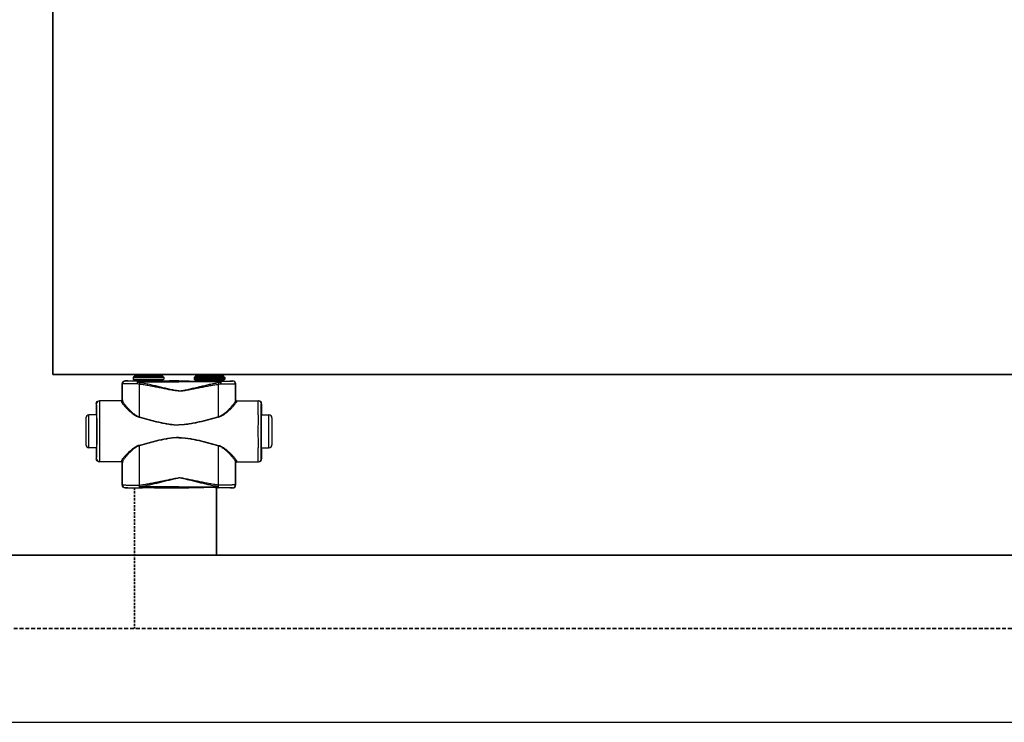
# Model space of a CAD drawing. Header units: millimetres. Extents: x 60394 to 199354, y 20895 to 166073.
# Tile 33 of 256: x 68132 to 68938, y 23695 to 24271. Entities that reach past the tile are written whole.
import ezdxf

# ---------------------------------------------------------------- set-up
doc = ezdxf.new("R2010")
doc.units = ezdxf.units.MM
doc.linetypes.add('VERDECKT', pattern=[9.525, 6.35, -3.175])
for name, color, linetype, lineweight in [('UT_SCHÉMA_PŘÍVOD', 10, 'Continuous', 35), ('UT_SCHÉMA_ZPÁTEČKA', 172, 'VERDECKT', 35), ('UT_ZAŘÍZENÍ - OT', 3, 'Continuous', 35)]:
    doc.layers.add(name, color=color, linetype=linetype, lineweight=lineweight)

msp = doc.modelspace()

# ---------------------------------------------------------------- linework, layer by layer
at = {"color": 0, "linetype": 'Continuous'}
for p, q in [((68218.21, 23974.95), (68218.09, 23975.07)), ((68219.74, 23975.07), (68218.09, 23975.07)), ((68220.09, 23974.97), (68219.74, 23975.07)), ((68224.79, 23978.27), (68224.49, 23977.97)), ((68249.69, 23977.97), (68224.49, 23977.97)), ((68224.49, 23977.97), (68224.49, 23976.57)), ((68224.49, 23976.57), (68225.45, 23975.62)), ((68224.49, 23976.57), (68249.69, 23976.57)), ((68249.39, 23978.27), (68224.79, 23978.27)), ((68225.45, 23975.62), (68248.74, 23975.62)), ((68248.59, 23979.07), (68225.59, 23979.07)), ((68225.59, 23979.07), (68225.59, 23978.37)), ((68248.59, 23978.37), (68225.59, 23978.37)), ((68225.59, 23975.26), (68248.59, 23975.26)), ((68225.59, 23975.26), (68225.59, 23974.9)), ((68247.49, 23980.17), (68226.69, 23980.17)), ((68233.24, 23974.88), (68228.39, 23974.88)), ((68228.39, 23974.18), (68228.39, 23974.88)), ((68228.39, 23974.18), (68262.09, 23974.18)), ((68262.09, 23974.88), (68240.95, 23974.88)), ((68248.59, 23979.07), (68248.59, 23978.37)), ((68248.59, 23975.26), (68248.59, 23974.9)), ((68249.69, 23976.57), (68248.74, 23975.62)), ((68249.39, 23978.27), (68249.69, 23977.97)), ((68249.69, 23977.97), (68249.69, 23976.57)), ((68255.84, 23975.07), (68254.09, 23974.97)), ((68262.09, 23975.07), (68255.84, 23975.07)), ((68262.09, 23975.07), (68268.34, 23975.07)), ((68262.09, 23974.88), (68283.24, 23974.88)), ((68295.79, 23974.18), (68262.09, 23974.18)), ((68268.34, 23975.07), (68270.09, 23974.97)), ((68274.79, 23978.27), (68274.49, 23977.97)), ((68274.49, 23977.97), (68299.69, 23977.97)), ((68274.49, 23977.97), (68274.49, 23976.57)), ((68299.69, 23976.57), (68274.49, 23976.57)), ((68274.49, 23976.57), (68275.45, 23975.62)), ((68274.79, 23978.27), (68299.39, 23978.27)), ((68298.74, 23975.62), (68275.45, 23975.62)), ((68275.59, 23979.07), (68275.59, 23978.37)), ((68275.59, 23979.07), (68298.59, 23979.07)), ((68275.59, 23978.37), (68298.59, 23978.37)), ((68298.59, 23975.26), (68275.59, 23975.26)), ((68275.59, 23975.26), (68275.59, 23974.9)), ((68276.69, 23980.17), (68297.49, 23980.17)), ((68290.95, 23974.88), (68295.79, 23974.88)), ((68295.79, 23974.18), (68295.79, 23974.88)), ((68298.59, 23979.07), (68298.59, 23978.37)), ((68298.59, 23975.26), (68298.59, 23974.9)), ((68299.69, 23976.57), (68298.74, 23975.62)), ((68299.39, 23978.27), (68299.69, 23977.97)), ((68299.69, 23977.97), (68299.69, 23976.57)), ((68304.09, 23974.97), (68304.44, 23975.07)), ((68304.44, 23975.07), (68306.09, 23975.07)), ((68305.97, 23974.95), (68306.09, 23975.07)), ((68215.71, 23972.45), (68215.59, 23972.57)), ((68215.59, 23959.57), (68215.59, 23972.57)), ((68308.47, 23972.45), (68308.59, 23972.57)), ((68308.59, 23959.57), (68308.59, 23972.57)), ((68214.9, 23958.77), (68196.89, 23958.77)), ((68215.59, 23959.57), (68215.7, 23959.57)), ((68308.59, 23959.57), (68308.49, 23959.57)), ((68309.29, 23958.77), (68327.29, 23958.77)), ((68194.6, 23956.27), (68194.39, 23956.27)), ((68194.39, 23956.27), (68194.39, 23948.12)), ((68329.58, 23956.27), (68329.79, 23956.27)), ((68329.79, 23956.27), (68329.79, 23948.12)), ((68185.89, 23944.77), (68185.89, 23922.77)), ((68194.64, 23947.27), (68188.39, 23947.27)), ((68188.39, 23920.27), (68188.39, 23947.27)), ((68194.39, 23948.12), (68194.6, 23947.77)), ((68194.79, 23947.76), (68194.79, 23947.77)), ((68329.4, 23947.76), (68329.4, 23947.77)), ((68329.54, 23947.27), (68335.79, 23947.27)), ((68329.79, 23948.12), (68329.58, 23947.77)), ((68335.79, 23920.27), (68335.79, 23947.27)), ((68338.29, 23944.77), (68338.29, 23922.77)), ((68194.64, 23920.27), (68188.39, 23920.27)), ((68194.6, 23919.77), (68194.39, 23919.42)), ((68194.39, 23919.42), (68194.39, 23911.27)), ((68194.79, 23919.77), (68194.79, 23919.78)), ((68329.4, 23919.77), (68329.4, 23919.78)), ((68329.54, 23920.27), (68335.79, 23920.27)), ((68329.58, 23919.77), (68329.79, 23919.42)), ((68329.79, 23919.42), (68329.79, 23911.27)), ((68194.39, 23911.27), (68194.6, 23911.27)), ((68214.9, 23908.77), (68196.89, 23908.77)), ((68309.29, 23908.77), (68327.29, 23908.77)), ((68329.79, 23911.27), (68329.58, 23911.27)), ((68215.7, 23907.97), (68215.59, 23907.97)), ((68215.59, 23889.87), (68215.59, 23907.97)), ((68308.49, 23907.97), (68308.59, 23907.97)), ((68308.59, 23889.87), (68308.59, 23907.97)), ((68215.59, 23889.87), (68215.71, 23889.99)), ((68218.09, 23887.37), (68218.21, 23887.49)), ((68219.74, 23887.37), (68218.09, 23887.37)), ((68220.09, 23887.48), (68219.74, 23887.37)), ((68229.63, 23889.62), (68229.81, 23889.62)), ((68229.96, 23887.56), (68230.14, 23887.56)), ((68262.09, 23888.31), (68230.14, 23888.31)), ((68230.14, 23887.56), (68230.14, 23888.31)), ((68230.14, 23887.56), (68231.4, 23887.56)), ((68242.79, 23887.56), (68262.09, 23887.56)), ((68255.84, 23887.37), (68254.09, 23887.48)), ((68262.09, 23887.37), (68255.84, 23887.37)), ((68262.09, 23888.31), (68294.05, 23888.31)), ((68281.4, 23887.56), (68262.09, 23887.56)), ((68262.09, 23887.37), (68268.34, 23887.37)), ((68268.34, 23887.37), (68270.09, 23887.48)), ((68294.05, 23887.56), (68292.79, 23887.56)), ((68294.05, 23887.56), (68294.05, 23888.31)), ((68294.23, 23887.56), (68294.05, 23887.56)), ((68294.55, 23889.62), (68294.37, 23889.62)), ((68304.09, 23887.48), (68304.44, 23887.37)), ((68304.44, 23887.37), (68306.09, 23887.37)), ((68306.09, 23887.37), (68305.98, 23887.49)), ((68308.59, 23889.87), (68308.48, 23889.99))]:
    msp.add_line(p, q, dxfattribs=at)
msp.add_line((64740.61, 23695.36), (199354.39, 23695.36))
for centre, radius, start, end in [((68218.21, 23972.45), 2.5, 90.00246, 179.99754), ((68225.09, 23975.26), 0.5, 0, 45), ((68226.69, 23979.07), 1.1, 90, 180), ((68226.69, 23978.37), 1.1, 180, 185.21872), ((68247.49, 23979.07), 1.1, 0, 90), ((68247.49, 23978.37), 1.1, 354.78128, 0), ((68249.09, 23975.26), 0.5, 135, 180), ((68275.09, 23975.26), 0.5, 0, 45), ((68276.69, 23979.07), 1.1, 90, 180), ((68276.69, 23978.37), 1.1, 180, 185.21872), ((68297.49, 23979.07), 1.1, 0, 90), ((68297.49, 23978.37), 1.1, 354.78128, 0), ((68299.09, 23975.26), 0.5, 135, 180), ((68305.97, 23972.45), 2.5, 0.00246, 89.99754), ((68197.1, 23956.27), 2.5, 90.00225, 180.00111), ((68214.9, 23959.57), 0.8, 270.0036, 359.99724), ((68309.29, 23959.57), 0.8, 180.00276, 269.9964), ((68327.08, 23956.27), 2.5, 359.99889, 89.99775), ((68188.39, 23944.77), 2.5, 90, 180), ((65754.93, 23933.77), 2442.41, 359.68325, 0.31675), ((70769.25, 23933.77), 2442.41, 179.68325, 180.31675), ((68335.79, 23944.77), 2.5, 0, 90), ((68188.39, 23922.77), 2.5, 180, 270), ((68335.79, 23922.77), 2.5, 270, 0), ((68197.1, 23911.27), 2.5, 179.99889, 269.99775), ((68214.9, 23907.97), 0.8, 0.00276, 89.9964), ((68309.29, 23907.97), 0.8, 90.0036, 179.99724), ((68327.08, 23911.27), 2.5, 270.00225, 0.00111), ((68218.21, 23889.99), 2.5, 180.00246, 269.99754), ((68305.97, 23889.99), 2.5, 270.00246, 359.99754)]:
    msp.add_arc(centre, radius, start, end, dxfattribs=at)
at = {"color": 0, "linetype": 'Continuous', "extrusion": (0, 0, -1)}
for centre, major_axis, ratio, start_param, end_param in [((68218.09, 23972.57), (-1.77, 1.77), 0.999973, -0.785384, 0.785384), ((68237.09, 23974.97), (-17, 0), 0.005236, 4.941076, 6.283185), ((68237.09, 23974.97), (-17, 0), 0.005236, 3.141593, 4.483702), ((68196.89, 23956.27), (-2.5, 0), 0.999945, 0, 1.570796), ((68214.79, 23959.57), (-0.8, 0), 0.999986, -3.141593, -1.659157), ((68194.6, 23933.77), (0, 14), 0.010472, 0, 3.141593), ((68196.89, 23911.27), (-2.5, 0), 0.999945, -1.570796, 0), ((68214.79, 23907.97), (0.8, 0), 0.999986, -1.395381, 0), ((68218.09, 23889.87), (1.77, 1.77), 0.999973, -3.926977, -2.356208), ((68237.09, 23887.48), (-17, 0), 0.005236, 0, 1.229157), ((68237.09, 23887.48), (-17, 0), 0.005236, 1.912436, 3.141593)]:
    msp.add_ellipse(centre, major_axis=major_axis, ratio=ratio, start_param=start_param, end_param=end_param, dxfattribs=at)
at = {"color": 0, "linetype": 'Continuous'}
for centre, major_axis, ratio, start_param, end_param in [((68287.09, 23974.97), (17, 0), 0.005236, 3.141593, 4.483702), ((68287.09, 23974.97), (17, 0), 0.005236, 4.941076, 6.283185), ((68306.09, 23972.57), (1.77, 1.77), 0.999973, -0.785384, 0.785384), ((68309.39, 23959.57), (0.8, 0), 0.999986, -3.141593, -1.659157), ((68327.29, 23956.27), (2.5, 0), 0.999945, 0, 1.570796), ((68329.58, 23933.77), (0, 14), 0.010472, 0, 3.141593), ((68309.39, 23907.97), (-0.8, 0), 0.999986, -1.395381, 0), ((68327.29, 23911.27), (2.5, 0), 0.999945, -1.570796, 0), ((68287.09, 23887.48), (17, 0), 0.005236, 1.912436, 3.141593), ((68287.09, 23887.48), (17, 0), 0.005236, 0, 1.229157), ((68306.09, 23889.87), (-1.77, 1.77), 0.999973, -3.926977, -2.356208)]:
    msp.add_ellipse(centre, major_axis=major_axis, ratio=ratio, start_param=start_param, end_param=end_param, dxfattribs=at)
for points, knots in [([(68228.39, 23974.88), (68227.69, 23974.88), (68226.33, 23974.88), (68224.67, 23974.89), (68223.43, 23974.89), (68222.58, 23974.9), (68221.8, 23974.9), (68221.08, 23974.9), (68220.44, 23974.91), (68219.87, 23974.91), (68219.39, 23974.92), (68219.03, 23974.92), (68218.79, 23974.93), (68218.64, 23974.93), (68218.52, 23974.93), (68218.41, 23974.94), (68218.34, 23974.94), (68218.29, 23974.94), (68218.27, 23974.94), (68218.25, 23974.94), (68218.23, 23974.95), (68218.22, 23974.95), (68218.22, 23974.95), (68218.21, 23974.95)], [0, 0, 0, 0, 0.207653, 0.400343, 0.489423, 0.572844, 0.650059, 0.720565, 0.783909, 0.839692, 0.887568, 0.927242, 0.943927, 0.958477, 0.970869, 0.981088, 0.989117, 0.992306, 0.994945, 0.997032, 0.998568, 0.999554, 1, 1, 1, 1]), ([(68228.39, 23974.88), (68228.3, 23974.88), (68228.2, 23974.77), (68228.12, 23974.63), (68228.05, 23974.48), (68227.98, 23974.26), (68227.9, 23973.94), (68227.84, 23973.58), (68227.8, 23973.18), (68227.78, 23972.9), (68227.78, 23972.76)], [0, 0, 0, 0, 0.117156, 0.161001, 0.211236, 0.330442, 0.472834, 0.634922, 0.812344, 1, 1, 1, 1]), ([(68228.39, 23974.18), (68228.27, 23973.98), (68228.04, 23973.51), (68227.86, 23973.03), (68227.78, 23972.76)], [0, 0, 0, 0, 0.464895, 1, 1, 1, 1]), ([(68229.96, 23973.74), (68229.83, 23973.77), (68229.3, 23973.89), (68228.77, 23974.05), (68228.39, 23974.18)], [0, 0, 0, 0, 0.253704, 1, 1, 1, 1]), ([(68229.96, 23973.74), (68229.9, 23973.54), (68229.78, 23973.09), (68229.69, 23972.64), (68229.64, 23972.4)], [0, 0, 0, 0, 0.464569, 1, 1, 1, 1]), ([(68262.09, 23966.94), (68262.09, 23966.94), (68261.75, 23966.94), (68261.06, 23966.97), (68259.68, 23967.1), (68257.98, 23967.38), (68255.96, 23967.81), (68253.95, 23968.26), (68251.94, 23968.74), (68249.27, 23969.37), (68245.94, 23970.17), (68241.94, 23971.12), (68237.95, 23972.03), (68233.96, 23972.91), (68231.29, 23973.47), (68229.96, 23973.74)], [0.499995, 0.499995, 0.499995, 0.499995, 0.4999958, 0.5157333, 0.5314718, 0.5629204, 0.5943483, 0.6257534, 0.6571339, 0.6884877, 0.7511054, 0.813586, 0.8759088, 0.9380534, 1, 1, 1, 1]), ([(68240.95, 23974.88), (68240.31, 23974.88), (68239.02, 23974.85), (68237.09, 23974.83), (68235.16, 23974.85), (68233.88, 23974.88), (68233.24, 23974.88)], [0, 0, 0, 0, 0.248355, 0.5, 0.751645, 1, 1, 1, 1]), ([(68262.09, 23966.94), (68262.09, 23966.94), (68262.44, 23966.94), (68263.13, 23966.97), (68264.5, 23967.1), (68266.2, 23967.38), (68268.22, 23967.81), (68270.24, 23968.26), (68272.24, 23968.74), (68274.92, 23969.37), (68278.25, 23970.17), (68282.25, 23971.12), (68286.24, 23972.03), (68290.23, 23972.91), (68292.89, 23973.47), (68294.22, 23973.74)], [0.499995, 0.499995, 0.499995, 0.499995, 0.4999958, 0.5157333, 0.5314718, 0.5629204, 0.5943483, 0.6257534, 0.6571339, 0.6884877, 0.7511054, 0.813586, 0.8759088, 0.9380534, 1, 1, 1, 1]), ([(68283.24, 23974.88), (68283.88, 23974.88), (68285.16, 23974.85), (68287.09, 23974.83), (68289.02, 23974.85), (68290.31, 23974.88), (68290.95, 23974.88)], [0, 0, 0, 0, 0.248355, 0.5, 0.751645, 1, 1, 1, 1]), ([(68294.22, 23973.74), (68294.36, 23973.77), (68294.89, 23973.89), (68295.41, 23974.05), (68295.79, 23974.18)], [0, 0, 0, 0, 0.253704, 1, 1, 1, 1]), ([(68294.22, 23973.74), (68294.29, 23973.54), (68294.4, 23973.09), (68294.5, 23972.64), (68294.55, 23972.4)], [0, 0, 0, 0, 0.464569, 1, 1, 1, 1]), ([(68295.79, 23974.88), (68296.5, 23974.88), (68297.86, 23974.88), (68299.52, 23974.89), (68300.76, 23974.89), (68301.6, 23974.9), (68302.39, 23974.9), (68303.1, 23974.9), (68303.75, 23974.91), (68304.31, 23974.91), (68304.8, 23974.92), (68305.15, 23974.92), (68305.39, 23974.93), (68305.54, 23974.93), (68305.67, 23974.93), (68305.77, 23974.94), (68305.84, 23974.94), (68305.89, 23974.94), (68305.92, 23974.94), (68305.94, 23974.94), (68305.95, 23974.95), (68305.96, 23974.95), (68305.97, 23974.95), (68305.97, 23974.95)], [0, 0, 0, 0, 0.207653, 0.400343, 0.489423, 0.572844, 0.650059, 0.720565, 0.783909, 0.839692, 0.887568, 0.927242, 0.943927, 0.958477, 0.970869, 0.981088, 0.989117, 0.992306, 0.994945, 0.997032, 0.998568, 0.999554, 1, 1, 1, 1]), ([(68295.79, 23974.88), (68295.88, 23974.88), (68295.99, 23974.77), (68296.06, 23974.63), (68296.13, 23974.48), (68296.21, 23974.26), (68296.28, 23973.94), (68296.34, 23973.58), (68296.39, 23973.18), (68296.4, 23972.9), (68296.41, 23972.76)], [0, 0, 0, 0, 0.117156, 0.161001, 0.211236, 0.330442, 0.472834, 0.634922, 0.812344, 1, 1, 1, 1]), ([(68295.79, 23974.18), (68295.92, 23973.98), (68296.15, 23973.51), (68296.33, 23973.03), (68296.41, 23972.76)], [0, 0, 0, 0, 0.464895, 1, 1, 1, 1]), ([(68227.78, 23972.76), (68226.94, 23972.76), (68225.34, 23972.75), (68223.37, 23972.73), (68221.9, 23972.71), (68220.9, 23972.69), (68219.97, 23972.67), (68219.12, 23972.65), (68218.36, 23972.63), (68217.68, 23972.61), (68217.11, 23972.58), (68216.69, 23972.56), (68216.4, 23972.55), (68216.23, 23972.53), (68216.08, 23972.52), (68215.95, 23972.51), (68215.85, 23972.49), (68215.78, 23972.48), (68215.74, 23972.47), (68215.72, 23972.46), (68215.71, 23972.45)], [0, 0, 0, 0, 0.207034, 0.39928, 0.488214, 0.57154, 0.648707, 0.71921, 0.782588, 0.838437, 0.886403, 0.926186, 0.942933, 0.957549, 0.970012, 0.98031, 0.988432, 0.994377, 0.998178, 1, 1, 1, 1]), ([(68215.72, 23959.04), (68215.72, 23960.16), (68215.72, 23964.63), (68215.72, 23969.1), (68215.71, 23972.45)], [0, 0, 0, 0, 0.250733, 1, 1, 1, 1]), ([(68229.64, 23972.4), (68229.48, 23972.42), (68228.86, 23972.52), (68228.24, 23972.65), (68227.78, 23972.76)], [0, 0, 0, 0, 0.252579, 1, 1, 1, 1]), ([(68262.09, 23966.76), (68262.09, 23966.76), (68261.4, 23966.76), (68260.02, 23966.84), (68257.97, 23967.12), (68255.93, 23967.47), (68253.23, 23967.98), (68249.85, 23968.64), (68245.8, 23969.44), (68241.76, 23970.22), (68237.72, 23970.98), (68233.68, 23971.71), (68230.99, 23972.18), (68229.64, 23972.4)], [0.5000015, 0.5000015, 0.5000015, 0.5000015, 0.500002, 0.5313979, 0.5627848, 0.5941575, 0.6255147, 0.6881766, 0.7507583, 0.8132458, 0.8756245, 0.9378805, 1, 1, 1, 1]), ([(68229.65, 23945.63), (68229.65, 23947.87), (68229.65, 23956.79), (68229.65, 23965.72), (68229.64, 23972.4)], [0, 0, 0, 0, 0.250952, 1, 1, 1, 1]), ([(68262.09, 23966.76), (68262.09, 23966.76), (68262.78, 23966.76), (68264.16, 23966.84), (68266.21, 23967.12), (68268.25, 23967.47), (68270.96, 23967.98), (68274.34, 23968.64), (68278.38, 23969.44), (68282.43, 23970.22), (68286.47, 23970.98), (68290.51, 23971.71), (68293.2, 23972.18), (68294.55, 23972.4)], [0.5000015, 0.5000015, 0.5000015, 0.5000015, 0.500002, 0.5313979, 0.5627848, 0.5941575, 0.6255147, 0.6881766, 0.7507583, 0.8132458, 0.8756245, 0.9378805, 1, 1, 1, 1]), ([(68294.53, 23945.63), (68294.53, 23947.87), (68294.53, 23956.79), (68294.54, 23965.72), (68294.55, 23972.4)], [0, 0, 0, 0, 0.250952, 1, 1, 1, 1]), ([(68294.55, 23972.4), (68294.7, 23972.42), (68295.33, 23972.52), (68295.95, 23972.65), (68296.41, 23972.76)], [0, 0, 0, 0, 0.252579, 1, 1, 1, 1]), ([(68296.41, 23972.76), (68297.24, 23972.76), (68298.85, 23972.75), (68300.81, 23972.73), (68302.28, 23972.71), (68303.29, 23972.69), (68304.22, 23972.67), (68305.06, 23972.65), (68305.83, 23972.63), (68306.5, 23972.61), (68307.08, 23972.58), (68307.5, 23972.56), (68307.78, 23972.55), (68307.96, 23972.53), (68308.11, 23972.52), (68308.23, 23972.51), (68308.33, 23972.49), (68308.4, 23972.48), (68308.44, 23972.47), (68308.47, 23972.46), (68308.47, 23972.45)], [0, 0, 0, 0, 0.207034, 0.39928, 0.488214, 0.57154, 0.648707, 0.71921, 0.782588, 0.838437, 0.886403, 0.926186, 0.942933, 0.957549, 0.970012, 0.98031, 0.988432, 0.994377, 0.998178, 1, 1, 1, 1]), ([(68308.46, 23959.04), (68308.46, 23960.16), (68308.46, 23964.63), (68308.47, 23969.1), (68308.47, 23972.45)], [0, 0, 0, 0, 0.250733, 1, 1, 1, 1]), ([(68197.3, 23947.27), (68197.3, 23948.11), (68197.28, 23949.71), (68197.27, 23951.65), (68197.25, 23953.06), (68197.24, 23954.02), (68197.23, 23954.89), (68197.22, 23955.68), (68197.2, 23956.39), (68197.19, 23957), (68197.18, 23957.53), (68197.16, 23957.91), (68197.15, 23958.17), (68197.15, 23958.32), (68197.14, 23958.46), (68197.13, 23958.57), (68197.13, 23958.65), (68197.12, 23958.71), (68197.11, 23958.75), (68197.11, 23958.77), (68197.1, 23958.77), (68197.1, 23958.77)], [0, 0, 0, 0, 0.218984, 0.416191, 0.505653, 0.588551, 0.664564, 0.733396, 0.794781, 0.848478, 0.894279, 0.932006, 0.947796, 0.961515, 0.973152, 0.982695, 0.990138, 0.995479, 0.998726, 0.999584, 1, 1, 1, 1]), ([(68214.9, 23958.77), (68214.9, 23958.77), (68214.9, 23958.77), (68214.9, 23958.76), (68214.9, 23958.75), (68214.91, 23958.73), (68214.91, 23958.69), (68214.91, 23958.64), (68214.91, 23958.56), (68214.92, 23958.47), (68214.92, 23958.37), (68214.92, 23958.29), (68214.92, 23958.25)], [0, 0, 0, 0, 0.005122, 0.017304, 0.037118, 0.064661, 0.143035, 0.252499, 0.393016, 0.564526, 0.766907, 1, 1, 1, 1]), ([(68215.72, 23959.04), (68215.72, 23958.93), (68215.68, 23958.73), (68215.5, 23958.47), (68215.24, 23958.29), (68215.03, 23958.25), (68214.92, 23958.25)], [0, 0, 0, 0, 0.247572, 0.496581, 0.747591, 1, 1, 1, 1]), ([(68214.92, 23958.25), (68214.93, 23958.19), (68214.95, 23958.05), (68215.02, 23957.83), (68215.13, 23957.58), (68215.34, 23957.19), (68215.7, 23956.65), (68216.23, 23955.94), (68216.87, 23955.16), (68217.9, 23953.98), (68219.41, 23952.39), (68221.45, 23950.43), (68223.36, 23948.79), (68225.06, 23947.52), (68226.91, 23946.32), (68228.46, 23945.59), (68229.55, 23945.3)], [0, 0, 0, 0, 0.009694, 0.02127, 0.034861, 0.050494, 0.087694, 0.13227, 0.183417, 0.240322, 0.368483, 0.511765, 0.666448, 0.747227, 0.829948, 1, 1, 1, 1]), ([(68215.7, 23959.57), (68215.7, 23959.57), (68215.7, 23959.57), (68215.7, 23959.56), (68215.7, 23959.55), (68215.71, 23959.53), (68215.71, 23959.49), (68215.71, 23959.43), (68215.71, 23959.36), (68215.72, 23959.26), (68215.72, 23959.16), (68215.72, 23959.08), (68215.72, 23959.04)], [0, 0, 0, 0, 0.005057, 0.017214, 0.037015, 0.06455, 0.142921, 0.252392, 0.392925, 0.564459, 0.766871, 1, 1, 1, 1]), ([(68215.72, 23959.04), (68215.73, 23958.97), (68215.75, 23958.82), (68215.81, 23958.59), (68215.92, 23958.33), (68216.12, 23957.93), (68216.45, 23957.37), (68216.95, 23956.64), (68217.56, 23955.83), (68218.53, 23954.62), (68219.95, 23952.99), (68221.88, 23950.97), (68223.7, 23949.28), (68225.31, 23947.97), (68227.09, 23946.71), (68228.59, 23945.94), (68229.65, 23945.63)], [0, 0, 0, 0, 0.010286, 0.022433, 0.036551, 0.052653, 0.090607, 0.135698, 0.187142, 0.244158, 0.372094, 0.514728, 0.6685, 0.748767, 0.830965, 1, 1, 1, 1]), ([(68308.46, 23959.04), (68308.46, 23958.97), (68308.44, 23958.82), (68308.37, 23958.59), (68308.27, 23958.33), (68308.07, 23957.93), (68307.73, 23957.37), (68307.23, 23956.64), (68306.63, 23955.83), (68305.65, 23954.62), (68304.23, 23952.99), (68302.3, 23950.97), (68300.49, 23949.28), (68298.87, 23947.97), (68297.09, 23946.71), (68295.6, 23945.94), (68294.53, 23945.63)], [0, 0, 0, 0, 0.010286, 0.022433, 0.036551, 0.052653, 0.090607, 0.135698, 0.187142, 0.244158, 0.372094, 0.514728, 0.6685, 0.748767, 0.830965, 1, 1, 1, 1]), ([(68309.26, 23958.25), (68309.26, 23958.19), (68309.24, 23958.05), (68309.17, 23957.83), (68309.05, 23957.58), (68308.84, 23957.19), (68308.49, 23956.65), (68307.96, 23955.94), (68307.31, 23955.16), (68306.28, 23953.98), (68304.78, 23952.39), (68302.74, 23950.43), (68300.82, 23948.79), (68299.13, 23947.52), (68297.27, 23946.32), (68295.73, 23945.59), (68294.63, 23945.3)], [0, 0, 0, 0, 0.009694, 0.02127, 0.034861, 0.050494, 0.087694, 0.13227, 0.183417, 0.240322, 0.368483, 0.511765, 0.666448, 0.747227, 0.829948, 1, 1, 1, 1]), ([(68308.49, 23959.57), (68308.49, 23959.57), (68308.49, 23959.57), (68308.48, 23959.56), (68308.48, 23959.55), (68308.48, 23959.53), (68308.48, 23959.49), (68308.47, 23959.43), (68308.47, 23959.36), (68308.47, 23959.26), (68308.46, 23959.16), (68308.46, 23959.08), (68308.46, 23959.04)], [0, 0, 0, 0, 0.005057, 0.017214, 0.037015, 0.06455, 0.142921, 0.252392, 0.392925, 0.564459, 0.766871, 1, 1, 1, 1]), ([(68308.46, 23959.04), (68308.46, 23958.93), (68308.5, 23958.73), (68308.68, 23958.47), (68308.95, 23958.29), (68309.16, 23958.25), (68309.26, 23958.25)], [0, 0, 0, 0, 0.247572, 0.496581, 0.747591, 1, 1, 1, 1]), ([(68309.29, 23958.77), (68309.29, 23958.77), (68309.29, 23958.77), (68309.28, 23958.76), (68309.28, 23958.75), (68309.28, 23958.73), (68309.28, 23958.69), (68309.27, 23958.64), (68309.27, 23958.56), (68309.27, 23958.47), (68309.26, 23958.37), (68309.26, 23958.29), (68309.26, 23958.25)], [0, 0, 0, 0, 0.005122, 0.017304, 0.037118, 0.064661, 0.143035, 0.252499, 0.393016, 0.564526, 0.766907, 1, 1, 1, 1]), ([(68326.88, 23947.27), (68326.89, 23948.11), (68326.9, 23949.71), (68326.92, 23951.65), (68326.93, 23953.06), (68326.94, 23954.02), (68326.96, 23954.89), (68326.97, 23955.68), (68326.98, 23956.39), (68327, 23957), (68327.01, 23957.53), (68327.02, 23957.91), (68327.03, 23958.17), (68327.04, 23958.32), (68327.05, 23958.46), (68327.05, 23958.57), (68327.06, 23958.65), (68327.07, 23958.71), (68327.07, 23958.75), (68327.08, 23958.77), (68327.08, 23958.77), (68327.08, 23958.77)], [0, 0, 0, 0, 0.218984, 0.416191, 0.505653, 0.588551, 0.664564, 0.733396, 0.794781, 0.848478, 0.894279, 0.932006, 0.947796, 0.961515, 0.973152, 0.982695, 0.990138, 0.995479, 0.998726, 0.999584, 1, 1, 1, 1]), ([(68194.79, 23947.77), (68194.78, 23948.4), (68194.77, 23949.59), (68194.75, 23951.04), (68194.74, 23952.09), (68194.73, 23952.79), (68194.72, 23953.43), (68194.71, 23954.01), (68194.69, 23954.53), (68194.68, 23954.98), (68194.67, 23955.37), (68194.66, 23955.64), (68194.65, 23955.83), (68194.64, 23955.95), (68194.64, 23956.04), (68194.63, 23956.12), (68194.62, 23956.18), (68194.62, 23956.23), (68194.61, 23956.25), (68194.61, 23956.27), (68194.6, 23956.27)], [0, 0, 0, 0, 0.221931, 0.420259, 0.509783, 0.592499, 0.668149, 0.736495, 0.797321, 0.850436, 0.895675, 0.932895, 0.948462, 0.961984, 0.973451, 0.982856, 0.990196, 0.99547, 0.998697, 1, 1, 1, 1]), ([(68329.4, 23947.77), (68329.4, 23948.4), (68329.41, 23949.59), (68329.43, 23951.04), (68329.45, 23952.09), (68329.46, 23952.79), (68329.47, 23953.43), (68329.48, 23954.01), (68329.49, 23954.53), (68329.5, 23954.98), (68329.52, 23955.37), (68329.53, 23955.64), (68329.54, 23955.83), (68329.54, 23955.95), (68329.55, 23956.04), (68329.56, 23956.12), (68329.56, 23956.18), (68329.57, 23956.23), (68329.57, 23956.25), (68329.58, 23956.27), (68329.58, 23956.27)], [0, 0, 0, 0, 0.221931, 0.420259, 0.509783, 0.592499, 0.668149, 0.736495, 0.797321, 0.850436, 0.895675, 0.932895, 0.948462, 0.961984, 0.973451, 0.982856, 0.990196, 0.99547, 0.998697, 1, 1, 1, 1]), ([(68194.79, 23919.78), (68194.81, 23921.98), (68194.83, 23926.64), (68194.84, 23933.77), (68194.83, 23940.9), (68194.81, 23945.56), (68194.79, 23947.76)], [0, 0, 0, 0, 0.235226, 0.499987, 0.764754, 1, 1, 1, 1]), ([(68229.65, 23945.63), (68229.65, 23945.6), (68229.61, 23945.49), (68229.58, 23945.38), (68229.55, 23945.3)], [0, 0, 0, 0, 0.258378, 1, 1, 1, 1]), ([(68229.55, 23945.3), (68232.22, 23944.58), (68236.22, 23943.5), (68241.57, 23942.13), (68245.61, 23941.16), (68249.68, 23940.28), (68253.78, 23939.56), (68257.23, 23939.14), (68260.01, 23938.97), (68261.4, 23938.94), (68262.09, 23938.94), (68262.09, 23938.94)], [0, 0, 0, 0, 0.1245061, 0.1869228, 0.2494269, 0.3120016, 0.3746311, 0.4372993, 0.4686472, 0.4999998, 0.5, 0.5, 0.5, 0.5]), ([(68229.65, 23945.63), (68232.31, 23944.89), (68236.29, 23943.79), (68241.63, 23942.38), (68245.65, 23941.38), (68249.71, 23940.47), (68253.8, 23939.72), (68257.24, 23939.29), (68260.01, 23939.11), (68261.4, 23939.08), (68262.09, 23939.08), (68262.09, 23939.08)], [0, 0, 0, 0, 0.1244767, 0.1868883, 0.2493924, 0.3119715, 0.3746087, 0.437287, 0.4686409, 0.4999998, 0.5, 0.5, 0.5, 0.5]), ([(68294.53, 23945.63), (68291.88, 23944.89), (68287.89, 23943.79), (68282.56, 23942.38), (68278.53, 23941.38), (68274.48, 23940.47), (68270.39, 23939.72), (68266.94, 23939.29), (68264.17, 23939.11), (68262.79, 23939.08), (68262.09, 23939.08), (68262.09, 23939.08)], [0, 0, 0, 0, 0.1244767, 0.1868883, 0.2493924, 0.3119715, 0.3746087, 0.437287, 0.4686409, 0.4999998, 0.5, 0.5, 0.5, 0.5]), ([(68294.63, 23945.3), (68291.97, 23944.58), (68287.97, 23943.5), (68282.61, 23942.13), (68278.57, 23941.16), (68274.5, 23940.28), (68270.4, 23939.56), (68266.95, 23939.14), (68264.18, 23938.97), (68262.79, 23938.94), (68262.09, 23938.94), (68262.09, 23938.94)], [0, 0, 0, 0, 0.1245061, 0.1869228, 0.2494269, 0.3120016, 0.3746311, 0.4372993, 0.4686472, 0.4999998, 0.5, 0.5, 0.5, 0.5]), ([(68294.53, 23945.63), (68294.54, 23945.6), (68294.57, 23945.49), (68294.61, 23945.38), (68294.63, 23945.3)], [0, 0, 0, 0, 0.258378, 1, 1, 1, 1]), ([(68329.4, 23919.78), (68329.38, 23921.98), (68329.36, 23926.64), (68329.34, 23933.77), (68329.36, 23940.9), (68329.38, 23945.56), (68329.4, 23947.76)], [0, 0, 0, 0, 0.235226, 0.499987, 0.764754, 1, 1, 1, 1]), ([(68262.09, 23928.61), (68260.7, 23928.61), (68257.92, 23928.49), (68253.78, 23927.99), (68249.68, 23927.26), (68245.61, 23926.38), (68241.57, 23925.41), (68236.22, 23924.04), (68232.22, 23922.96), (68229.55, 23922.25)], [0.5, 0.5, 0.5, 0.5, 0.5626889, 0.6253582, 0.6879892, 0.7505657, 0.8130716, 0.8754902, 1, 1, 1, 1]), ([(68262.09, 23928.46), (68260.7, 23928.46), (68257.93, 23928.33), (68253.8, 23927.82), (68249.71, 23927.07), (68245.65, 23926.16), (68241.63, 23925.16), (68236.29, 23923.76), (68232.31, 23922.65), (68229.65, 23921.92)], [0.5, 0.5, 0.5, 0.5, 0.5627005, 0.6253799, 0.6880187, 0.7505997, 0.8131057, 0.8755193, 1, 1, 1, 1]), ([(68262.09, 23928.61), (68263.48, 23928.61), (68266.26, 23928.49), (68270.4, 23927.99), (68274.5, 23927.26), (68278.57, 23926.38), (68282.61, 23925.41), (68287.97, 23924.04), (68291.97, 23922.96), (68294.63, 23922.25)], [0.5, 0.5, 0.5, 0.5, 0.5626889, 0.6253582, 0.6879892, 0.7505657, 0.8130716, 0.8754902, 1, 1, 1, 1]), ([(68262.09, 23928.46), (68263.48, 23928.46), (68266.25, 23928.33), (68270.39, 23927.82), (68274.48, 23927.07), (68278.53, 23926.16), (68282.56, 23925.16), (68287.89, 23923.76), (68291.88, 23922.65), (68294.53, 23921.92)], [0.5, 0.5, 0.5, 0.5, 0.5627005, 0.6253799, 0.6880187, 0.7505997, 0.8131057, 0.8755193, 1, 1, 1, 1]), ([(68194.6, 23911.27), (68194.61, 23911.27), (68194.61, 23911.29), (68194.62, 23911.31), (68194.62, 23911.36), (68194.63, 23911.42), (68194.64, 23911.5), (68194.64, 23911.6), (68194.65, 23911.71), (68194.66, 23911.9), (68194.67, 23912.18), (68194.68, 23912.56), (68194.69, 23913.01), (68194.71, 23913.53), (68194.72, 23914.11), (68194.73, 23914.75), (68194.74, 23915.45), (68194.75, 23916.5), (68194.77, 23917.95), (68194.78, 23919.14), (68194.79, 23919.77)], [0, 0, 0, 0, 0.001303, 0.00453, 0.009804, 0.017144, 0.026549, 0.038016, 0.051538, 0.067105, 0.104325, 0.149564, 0.202679, 0.263505, 0.331851, 0.407501, 0.490217, 0.579741, 0.778069, 1, 1, 1, 1]), ([(68197.1, 23908.77), (68197.1, 23908.77), (68197.11, 23908.78), (68197.11, 23908.79), (68197.12, 23908.83), (68197.13, 23908.89), (68197.13, 23908.97), (68197.14, 23909.08), (68197.15, 23909.22), (68197.15, 23909.38), (68197.16, 23909.63), (68197.18, 23910.01), (68197.19, 23910.54), (68197.2, 23911.16), (68197.22, 23911.86), (68197.23, 23912.65), (68197.24, 23913.53), (68197.25, 23914.48), (68197.27, 23915.89), (68197.28, 23917.83), (68197.3, 23919.43), (68197.3, 23920.27)], [0, 0, 0, 0, 0.000416, 0.001274, 0.004521, 0.009862, 0.017305, 0.026849, 0.038485, 0.052204, 0.067994, 0.105721, 0.151522, 0.205219, 0.266604, 0.335437, 0.411449, 0.494347, 0.58381, 0.781016, 1, 1, 1, 1]), ([(68229.55, 23922.25), (68228.46, 23921.95), (68226.91, 23921.23), (68225.06, 23920.02), (68223.36, 23918.75), (68221.45, 23917.11), (68219.41, 23915.15), (68217.9, 23913.57), (68216.87, 23912.39), (68216.23, 23911.6), (68215.7, 23910.89), (68215.34, 23910.35), (68215.13, 23909.96), (68215.02, 23909.72), (68214.95, 23909.5), (68214.93, 23909.35), (68214.92, 23909.29)], [0, 0, 0, 0, 0.170052, 0.252774, 0.333553, 0.488235, 0.631517, 0.759678, 0.816583, 0.86773, 0.912306, 0.949506, 0.965139, 0.978731, 0.990306, 1, 1, 1, 1]), ([(68229.65, 23921.92), (68228.59, 23921.61), (68227.09, 23920.83), (68225.31, 23919.57), (68223.7, 23918.26), (68221.88, 23916.57), (68219.95, 23914.55), (68218.53, 23912.93), (68217.56, 23911.71), (68216.95, 23910.9), (68216.45, 23910.17), (68216.12, 23909.61), (68215.92, 23909.21), (68215.81, 23908.95), (68215.75, 23908.72), (68215.73, 23908.57), (68215.72, 23908.51)], [0, 0, 0, 0, 0.169036, 0.251233, 0.3315, 0.485272, 0.627906, 0.755842, 0.812858, 0.864302, 0.909393, 0.947347, 0.963449, 0.977567, 0.989714, 1, 1, 1, 1]), ([(68229.65, 23921.92), (68229.65, 23921.94), (68229.61, 23922.06), (68229.58, 23922.17), (68229.55, 23922.25)], [0, 0, 0, 0, 0.258378, 1, 1, 1, 1]), ([(68229.63, 23889.62), (68229.64, 23892.29), (68229.65, 23903.06), (68229.65, 23913.82), (68229.65, 23921.92)], [0, 0, 0, 0, 0.248459, 1, 1, 1, 1]), ([(68294.53, 23921.92), (68294.54, 23921.94), (68294.57, 23922.06), (68294.61, 23922.17), (68294.63, 23922.25)], [0, 0, 0, 0, 0.258378, 1, 1, 1, 1]), ([(68294.53, 23921.92), (68295.6, 23921.61), (68297.09, 23920.83), (68298.87, 23919.57), (68300.49, 23918.26), (68302.3, 23916.57), (68304.23, 23914.55), (68305.65, 23912.93), (68306.63, 23911.71), (68307.23, 23910.9), (68307.73, 23910.17), (68308.07, 23909.61), (68308.27, 23909.21), (68308.37, 23908.95), (68308.44, 23908.72), (68308.46, 23908.57), (68308.46, 23908.51)], [0, 0, 0, 0, 0.169036, 0.251233, 0.3315, 0.485272, 0.627906, 0.755842, 0.812858, 0.864302, 0.909393, 0.947347, 0.963449, 0.977567, 0.989714, 1, 1, 1, 1]), ([(68294.55, 23889.62), (68294.55, 23892.29), (68294.54, 23903.06), (68294.53, 23913.82), (68294.53, 23921.92)], [0, 0, 0, 0, 0.248459, 1, 1, 1, 1]), ([(68294.63, 23922.25), (68295.73, 23921.95), (68297.27, 23921.23), (68299.13, 23920.02), (68300.82, 23918.75), (68302.74, 23917.11), (68304.78, 23915.15), (68306.28, 23913.57), (68307.31, 23912.39), (68307.96, 23911.6), (68308.49, 23910.89), (68308.84, 23910.35), (68309.05, 23909.96), (68309.17, 23909.72), (68309.24, 23909.5), (68309.26, 23909.35), (68309.26, 23909.29)], [0, 0, 0, 0, 0.170052, 0.252774, 0.333553, 0.488235, 0.631517, 0.759678, 0.816583, 0.86773, 0.912306, 0.949506, 0.965139, 0.978731, 0.990306, 1, 1, 1, 1]), ([(68327.08, 23908.77), (68327.08, 23908.77), (68327.08, 23908.78), (68327.07, 23908.79), (68327.07, 23908.83), (68327.06, 23908.89), (68327.05, 23908.97), (68327.05, 23909.08), (68327.04, 23909.22), (68327.03, 23909.38), (68327.02, 23909.63), (68327.01, 23910.01), (68327, 23910.54), (68326.98, 23911.16), (68326.97, 23911.86), (68326.96, 23912.65), (68326.94, 23913.53), (68326.93, 23914.48), (68326.92, 23915.89), (68326.9, 23917.83), (68326.89, 23919.43), (68326.88, 23920.27)], [0, 0, 0, 0, 0.000416, 0.001274, 0.004521, 0.009862, 0.017305, 0.026849, 0.038485, 0.052204, 0.067994, 0.105721, 0.151522, 0.205219, 0.266604, 0.335437, 0.411449, 0.494347, 0.58381, 0.781016, 1, 1, 1, 1]), ([(68329.58, 23911.27), (68329.58, 23911.27), (68329.57, 23911.29), (68329.57, 23911.31), (68329.56, 23911.36), (68329.56, 23911.42), (68329.55, 23911.5), (68329.54, 23911.6), (68329.54, 23911.71), (68329.53, 23911.9), (68329.52, 23912.18), (68329.5, 23912.56), (68329.49, 23913.01), (68329.48, 23913.53), (68329.47, 23914.11), (68329.46, 23914.75), (68329.45, 23915.45), (68329.43, 23916.5), (68329.41, 23917.95), (68329.4, 23919.14), (68329.4, 23919.77)], [0, 0, 0, 0, 0.001303, 0.00453, 0.009804, 0.017144, 0.026549, 0.038016, 0.051538, 0.067105, 0.104325, 0.149564, 0.202679, 0.263505, 0.331851, 0.407501, 0.490217, 0.579741, 0.778069, 1, 1, 1, 1]), ([(68214.92, 23909.29), (68214.92, 23909.25), (68214.92, 23909.17), (68214.92, 23909.07), (68214.91, 23908.98), (68214.91, 23908.91), (68214.91, 23908.85), (68214.91, 23908.81), (68214.9, 23908.79), (68214.9, 23908.78), (68214.9, 23908.77), (68214.9, 23908.77), (68214.9, 23908.77)], [0, 0, 0, 0, 0.233093, 0.435474, 0.606984, 0.747501, 0.856965, 0.935339, 0.962882, 0.982696, 0.994878, 1, 1, 1, 1]), ([(68215.72, 23908.51), (68215.72, 23908.61), (68215.68, 23908.82), (68215.5, 23909.08), (68215.24, 23909.25), (68215.03, 23909.29), (68214.92, 23909.29)], [0, 0, 0, 0, 0.247572, 0.496581, 0.747591, 1, 1, 1, 1]), ([(68215.72, 23908.51), (68215.72, 23908.46), (68215.72, 23908.39), (68215.72, 23908.28), (68215.71, 23908.19), (68215.71, 23908.11), (68215.71, 23908.05), (68215.71, 23908.01), (68215.7, 23907.99), (68215.7, 23907.98), (68215.7, 23907.97), (68215.7, 23907.97), (68215.7, 23907.97)], [0, 0, 0, 0, 0.23313, 0.435541, 0.607074, 0.747608, 0.857079, 0.93545, 0.962985, 0.982786, 0.994943, 1, 1, 1, 1]), ([(68215.71, 23889.99), (68215.71, 23891.52), (68215.72, 23897.7), (68215.72, 23903.87), (68215.72, 23908.51)], [0, 0, 0, 0, 0.248801, 1, 1, 1, 1]), ([(68308.46, 23908.51), (68308.46, 23908.61), (68308.5, 23908.82), (68308.68, 23909.08), (68308.95, 23909.25), (68309.16, 23909.29), (68309.26, 23909.29)], [0, 0, 0, 0, 0.247572, 0.496581, 0.747591, 1, 1, 1, 1]), ([(68308.48, 23889.99), (68308.47, 23891.52), (68308.47, 23897.7), (68308.46, 23903.87), (68308.46, 23908.51)], [0, 0, 0, 0, 0.248801, 1, 1, 1, 1]), ([(68308.46, 23908.51), (68308.46, 23908.46), (68308.46, 23908.39), (68308.47, 23908.28), (68308.47, 23908.19), (68308.47, 23908.11), (68308.48, 23908.05), (68308.48, 23908.01), (68308.48, 23907.99), (68308.48, 23907.98), (68308.49, 23907.97), (68308.49, 23907.97), (68308.49, 23907.97)], [0, 0, 0, 0, 0.23313, 0.435541, 0.607074, 0.747608, 0.857079, 0.93545, 0.962985, 0.982786, 0.994943, 1, 1, 1, 1]), ([(68309.26, 23909.29), (68309.26, 23909.25), (68309.26, 23909.17), (68309.27, 23909.07), (68309.27, 23908.98), (68309.27, 23908.91), (68309.28, 23908.85), (68309.28, 23908.81), (68309.28, 23908.79), (68309.28, 23908.78), (68309.29, 23908.77), (68309.29, 23908.77), (68309.29, 23908.77)], [0, 0, 0, 0, 0.233093, 0.435474, 0.606984, 0.747501, 0.856965, 0.935339, 0.962882, 0.982696, 0.994878, 1, 1, 1, 1]), ([(68229.81, 23889.62), (68231.16, 23889.84), (68233.84, 23890.3), (68237.86, 23891.02), (68241.89, 23891.78), (68245.25, 23892.44), (68247.93, 23892.98), (68249.95, 23893.39), (68251.96, 23893.8), (68253.98, 23894.22), (68255.99, 23894.63), (68257.68, 23894.98), (68259.03, 23895.24), (68260.38, 23895.48), (68261.41, 23895.63), (68262.09, 23895.63)], [0, 0, 0, 0, 0.0621172, 0.1243716, 0.1867502, 0.2492392, 0.2805207, 0.3118245, 0.3431487, 0.3744915, 0.4058513, 0.4372266, 0.4529199, 0.4686172, 0.5, 0.5, 0.5, 0.5]), ([(68230.14, 23888.31), (68231.46, 23888.58), (68234.12, 23889.13), (68238.1, 23890), (68242.08, 23890.92), (68245.4, 23891.71), (68248.05, 23892.35), (68250.05, 23892.85), (68252.04, 23893.34), (68254.04, 23893.85), (68256.04, 23894.35), (68257.7, 23894.76), (68259.04, 23895.08), (68260.38, 23895.37), (68261.41, 23895.55), (68262.09, 23895.55)], [0, 0, 0, 0, 0.0619437, 0.1240868, 0.1864104, 0.2488944, 0.2801902, 0.3115184, 0.3428764, 0.3742614, 0.4056711, 0.4371032, 0.4528275, 0.4685577, 0.5, 0.5, 0.5, 0.5]), ([(68294.37, 23889.62), (68293.03, 23889.84), (68290.34, 23890.3), (68286.32, 23891.02), (68282.29, 23891.78), (68278.94, 23892.44), (68276.25, 23892.98), (68274.24, 23893.39), (68272.22, 23893.8), (68270.21, 23894.22), (68268.19, 23894.63), (68266.51, 23894.98), (68265.16, 23895.24), (68263.81, 23895.48), (68262.78, 23895.63), (68262.09, 23895.63)], [0, 0, 0, 0, 0.0621172, 0.1243716, 0.1867502, 0.2492392, 0.2805207, 0.3118245, 0.3431487, 0.3744915, 0.4058513, 0.4372266, 0.4529199, 0.4686172, 0.5, 0.5, 0.5, 0.5]), ([(68294.05, 23888.31), (68292.72, 23888.58), (68290.07, 23889.13), (68286.09, 23890), (68282.11, 23890.92), (68278.79, 23891.71), (68276.13, 23892.35), (68274.14, 23892.85), (68272.14, 23893.34), (68270.15, 23893.85), (68268.15, 23894.35), (68266.48, 23894.76), (68265.15, 23895.08), (68263.81, 23895.37), (68262.78, 23895.55), (68262.09, 23895.55)], [0, 0, 0, 0, 0.0619437, 0.1240868, 0.1864104, 0.2488944, 0.2801902, 0.3115184, 0.3428764, 0.3742614, 0.4056711, 0.4371032, 0.4528275, 0.4685577, 0.5, 0.5, 0.5, 0.5]), ([(68215.71, 23889.99), (68215.71, 23889.98), (68215.74, 23889.96), (68215.79, 23889.95), (68215.87, 23889.93), (68215.99, 23889.92), (68216.13, 23889.9), (68216.31, 23889.88), (68216.52, 23889.87), (68216.86, 23889.84), (68217.35, 23889.82), (68218.03, 23889.79), (68218.82, 23889.76), (68219.71, 23889.74), (68220.71, 23889.71), (68221.79, 23889.69), (68222.95, 23889.67), (68224.64, 23889.65), (68226.87, 23889.63), (68228.7, 23889.62), (68229.63, 23889.62)], [0, 0, 0, 0, 0.001901, 0.0058, 0.011886, 0.020197, 0.030732, 0.043479, 0.058422, 0.075536, 0.116153, 0.165047, 0.22186, 0.286169, 0.35749, 0.43527, 0.518903, 0.607727, 0.798032, 1, 1, 1, 1]), ([(68218.21, 23887.49), (68218.21, 23887.49), (68218.22, 23887.49), (68218.23, 23887.49), (68218.25, 23887.49), (68218.27, 23887.5), (68218.3, 23887.5), (68218.36, 23887.5), (68218.44, 23887.5), (68218.57, 23887.5), (68218.72, 23887.51), (68218.89, 23887.51), (68219.09, 23887.51), (68219.32, 23887.52), (68219.66, 23887.52), (68220.16, 23887.53), (68220.83, 23887.53), (68221.58, 23887.54), (68222.42, 23887.54), (68223.33, 23887.54), (68224.31, 23887.55), (68225.73, 23887.55), (68227.62, 23887.56), (68229.17, 23887.56), (68229.96, 23887.56)], [0, 0, 0, 0, 0.000442, 0.001439, 0.003, 0.005125, 0.007814, 0.011067, 0.019262, 0.029696, 0.04235, 0.057205, 0.074237, 0.093413, 0.114703, 0.163471, 0.220191, 0.284451, 0.355774, 0.433617, 0.517377, 0.606395, 0.797271, 1, 1, 1, 1]), ([(68229.96, 23887.56), (68229.94, 23887.56), (68229.9, 23887.6), (68229.87, 23887.65), (68229.84, 23887.72), (68229.82, 23887.8), (68229.78, 23887.95), (68229.72, 23888.28), (68229.66, 23888.86), (68229.64, 23889.35), (68229.63, 23889.62)], [0, 0, 0, 0, 0.03281, 0.058939, 0.09263, 0.134005, 0.182986, 0.302653, 0.616803, 1, 1, 1, 1]), ([(68230.14, 23887.56), (68230.11, 23887.56), (68230.08, 23887.6), (68230.05, 23887.65), (68230.02, 23887.72), (68230, 23887.8), (68229.96, 23887.95), (68229.9, 23888.28), (68229.84, 23888.86), (68229.82, 23889.35), (68229.81, 23889.62)], [0, 0, 0, 0, 0.032697, 0.058797, 0.092469, 0.133835, 0.182813, 0.302491, 0.616704, 1, 1, 1, 1]), ([(68230.14, 23888.31), (68230.07, 23888.51), (68229.95, 23888.94), (68229.86, 23889.38), (68229.81, 23889.62)], [0, 0, 0, 0, 0.463333, 1, 1, 1, 1]), ([(68231.4, 23887.56), (68231.86, 23887.56), (68232.8, 23887.59), (68234.21, 23887.68), (68235.64, 23887.75), (68237.09, 23887.78), (68238.54, 23887.75), (68239.98, 23887.68), (68241.39, 23887.59), (68242.33, 23887.56), (68242.79, 23887.56)], [0, 0, 0, 0, 0.12176, 0.246313, 0.372689, 0.5, 0.627311, 0.753687, 0.87824, 1, 1, 1, 1]), ([(68292.79, 23887.56), (68292.33, 23887.56), (68291.39, 23887.59), (68289.98, 23887.68), (68288.54, 23887.75), (68287.09, 23887.78), (68285.64, 23887.75), (68284.21, 23887.68), (68282.8, 23887.59), (68281.86, 23887.56), (68281.4, 23887.56)], [0, 0, 0, 0, 0.12176, 0.246313, 0.372689, 0.5, 0.627311, 0.753687, 0.87824, 1, 1, 1, 1]), ([(68294.05, 23887.56), (68294.07, 23887.56), (68294.11, 23887.6), (68294.14, 23887.65), (68294.16, 23887.72), (68294.19, 23887.8), (68294.22, 23887.95), (68294.28, 23888.28), (68294.34, 23888.86), (68294.36, 23889.35), (68294.37, 23889.62)], [0, 0, 0, 0, 0.032697, 0.058797, 0.092469, 0.133835, 0.182813, 0.302491, 0.616704, 1, 1, 1, 1]), ([(68294.05, 23888.31), (68294.11, 23888.51), (68294.23, 23888.94), (68294.33, 23889.38), (68294.37, 23889.62)], [0, 0, 0, 0, 0.463333, 1, 1, 1, 1]), ([(68294.23, 23887.56), (68294.25, 23887.56), (68294.28, 23887.6), (68294.31, 23887.65), (68294.34, 23887.72), (68294.37, 23887.8), (68294.4, 23887.95), (68294.46, 23888.28), (68294.52, 23888.86), (68294.54, 23889.35), (68294.55, 23889.62)], [0, 0, 0, 0, 0.03281, 0.058939, 0.09263, 0.134005, 0.182986, 0.302653, 0.616803, 1, 1, 1, 1]), ([(68305.98, 23887.49), (68305.97, 23887.49), (68305.97, 23887.49), (68305.96, 23887.49), (68305.94, 23887.49), (68305.91, 23887.5), (68305.88, 23887.5), (68305.83, 23887.5), (68305.74, 23887.5), (68305.62, 23887.5), (68305.47, 23887.51), (68305.3, 23887.51), (68305.1, 23887.51), (68304.87, 23887.52), (68304.52, 23887.52), (68304.02, 23887.53), (68303.36, 23887.53), (68302.61, 23887.54), (68301.77, 23887.54), (68300.86, 23887.54), (68299.88, 23887.55), (68298.45, 23887.55), (68296.56, 23887.56), (68295.02, 23887.56), (68294.23, 23887.56)], [0, 0, 0, 0, 0.000442, 0.001439, 0.003, 0.005125, 0.007814, 0.011067, 0.019262, 0.029696, 0.04235, 0.057205, 0.074237, 0.093413, 0.114703, 0.163471, 0.220191, 0.284451, 0.355774, 0.433617, 0.517377, 0.606395, 0.797271, 1, 1, 1, 1]), ([(68308.48, 23889.99), (68308.47, 23889.98), (68308.45, 23889.96), (68308.4, 23889.95), (68308.31, 23889.93), (68308.2, 23889.92), (68308.05, 23889.9), (68307.87, 23889.88), (68307.67, 23889.87), (68307.33, 23889.84), (68306.83, 23889.82), (68306.15, 23889.79), (68305.36, 23889.76), (68304.47, 23889.74), (68303.48, 23889.71), (68302.4, 23889.69), (68301.23, 23889.67), (68299.55, 23889.65), (68297.31, 23889.63), (68295.49, 23889.62), (68294.55, 23889.62)], [0, 0, 0, 0, 0.001901, 0.0058, 0.011886, 0.020197, 0.030732, 0.043479, 0.058422, 0.075536, 0.116153, 0.165047, 0.22186, 0.286169, 0.35749, 0.43527, 0.518903, 0.607727, 0.798032, 1, 1, 1, 1])]:
    msp.add_open_spline(points, degree=3, knots=knots, dxfattribs=at)
at = {"layer": 'UT_SCHÉMA_PŘÍVOD'}
for p, q in [((68292.79, 23887.56), (68292.79, 23832.25)), ((73951.95, 23832.25), (67666.74, 23832.25))]:
    msp.add_line(p, q, dxfattribs=at)
at = {"layer": 'UT_SCHÉMA_ZPÁTEČKA', "ltscale": 0.3}
msp.add_line((68225.74, 23887.54), (68225.74, 23772.34), dxfattribs=at)
at = {"layer": 'UT_SCHÉMA_ZPÁTEČKA', "ltscale": 0.5}
msp.add_line((74006.88, 23772.34), (67116.74, 23772.34), dxfattribs=at)
at = {"layer": 'UT_ZAŘÍZENÍ - OT', "linetype": 'Continuous'}
for p, q in [((68158.78, 24480.17), (68158.78, 23980.17)), ((68158.78, 23980.17), (69358.78, 23980.17))]:
    msp.add_line(p, q, dxfattribs=at)

doc.saveas('drawing.dxf')
